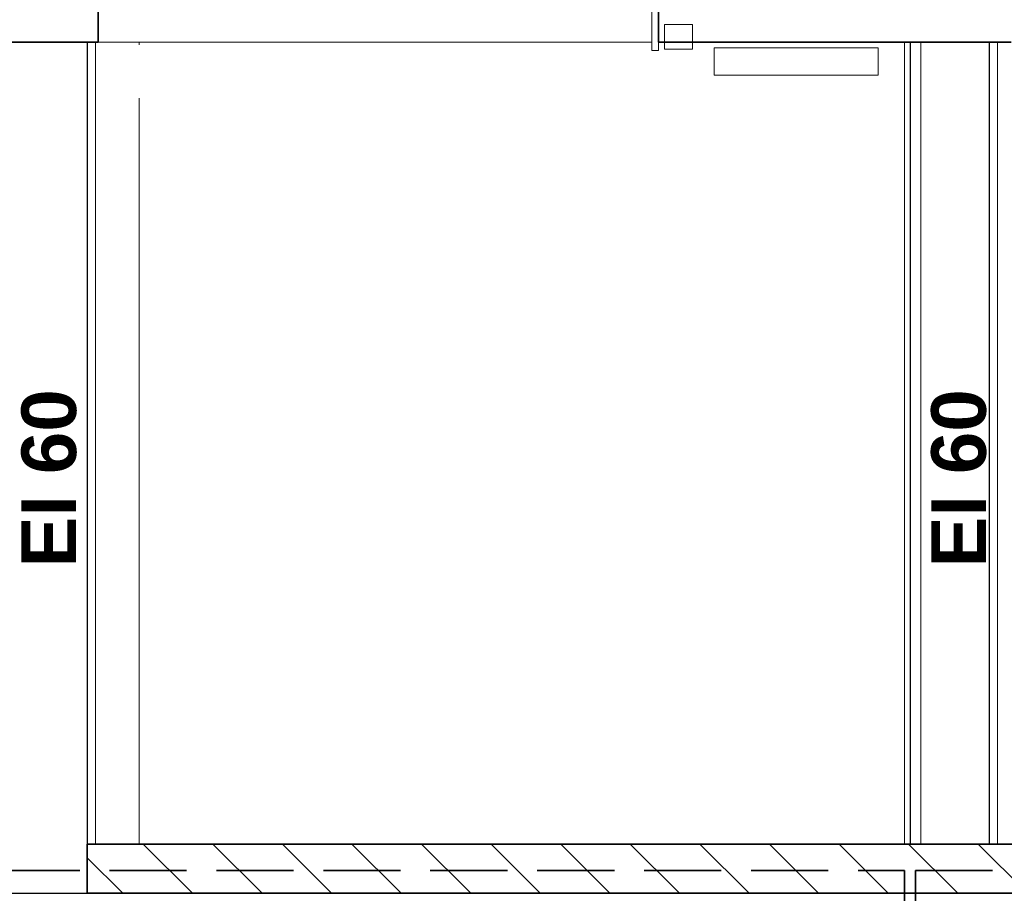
# Model space of a CAD drawing. Header units: millimetres. Extents: x -8078 to 241103, y -4319 to 602442.
# Tile 15 of 148: x 31113 to 34715, y 256598 to 259794. Entities that reach past the tile are written whole.
import ezdxf

# ---------------------------------------------------------------- set-up
doc = ezdxf.new("R2010")
doc.units = ezdxf.units.MM
doc.header["$MEASUREMENT"] = 0
doc.linetypes.add('Krawędzie ukryte', pattern=[3.912222, 2.822222, -1.09])
for name, color, linetype in [('#podkład', 252, 'Continuous'), ('2D - Rysunki i Obrazki', 7, 'Continuous'), ('Konstrukcja - Stropy', 7, 'Continuous'), ('Konstrukcja - Ściany działowe', 7, 'Continuous'), ('Konstrukcja - Ściany nośne wew..P', 7, 'Continuous'), ('Konstrukcja - Ściany zewnętrzne', 7, 'Continuous'), ('Opisy - Tekst', 7, 'Continuous')]:
    doc.layers.add(name, color=color, linetype=linetype)
doc.styles.add('STYL_AUTOMATYCZNY_12', font='txt')
pattern_1 = [(135, (-1702.6, 957497.23), (-127.27922, -127.27922), [])]

# ---------------------------------------------------------------- blocks, each defined once
blk = doc.blocks.new('qqe433333')
at = {"layer": 'Konstrukcja - Ściany działowe', "linetype": 'Continuous', "lineweight": 13}
h = blk.add_hatch(dxfattribs=at)
h.set_pattern_fill('Bloczki_ceramiczne_0008', color=252, angle=90, style=0, pattern_type=2)
h.set_pattern_definition(pattern_1)
h.paths.add_polyline_path([(-5042.6, 678235.5), (-8032.6, 678235.5), (-8032.6, 678055.5), (-5042.6, 678055.5)])
h = blk.add_hatch(dxfattribs=at)
h.set_pattern_fill('Bloczki_ceramiczne_0008', color=252, angle=90, style=0, pattern_type=2)
h.set_pattern_definition(pattern_1)
h.paths.add_polyline_path([(-5042.6, 678235.5), (-5042.6, 678055.5), (-3802.6, 678055.5), (-3802.6, 678235.5)])
at = {"layer": '2D - Rysunki i Obrazki', "color": 252, "linetype": 'Continuous', "lineweight": 13, "ltscale": 100, "flags": 128}
for points in [[(-5818.7, 681143.8), (-5920.6, 681143.8), (-5920.6, 681234.9), (-5818.7, 681234.9)], [(-5139, 681049.5), (-5739, 681049.5), (-5739, 681149.5), (-5139, 681149.5)]]:
    blk.add_lwpolyline(points, close=True, dxfattribs=at)
at = {"layer": 'Konstrukcja - Stropy', "color": 252, "linetype": 'Continuous', "lineweight": 25, "ltscale": 100}
for p, q in [((-8032.6, 681169.5), (-8032.6, 678235.5)), ((-5022.6, 681169.5), (-5022.6, 678235.5)), ((-4732.6, 681169.5), (-4732.6, 678235.5))]:
    blk.add_line(p, q, dxfattribs=at)
at = {"layer": 'Konstrukcja - Stropy', "color": 252, "linetype": 'Continuous', "lineweight": 13, "ltscale": 100}
for p, q in [((-8002.6, 681169.5), (-8002.6, 678235.5)), ((-5042.6, 681169.5), (-5042.6, 678235.5)), ((-4982.6, 681169.5), (-4982.6, 678235.5)), ((-4702.6, 681169.5), (-4702.6, 678235.5))]:
    blk.add_line(p, q, dxfattribs=at)
at = {"layer": 'Konstrukcja - Stropy', "color": 252, "linetype": 'Continuous', "lineweight": 25, "ltscale": 100, "flags": 128}
blk.add_lwpolyline([(-8322.6, 678055.5), (-8282.6, 678055.5), (-8032.6, 678055.5)], dxfattribs=at)
at = {"layer": 'Konstrukcja - Ściany działowe', "color": 252, "linetype": 'Continuous', "lineweight": 13, "ltscale": 100}
for p, q in [((-7842.6, 681160.2), (-7842.6, 681169.5)), ((-7842.6, 678235.5), (-7842.6, 680965.2))]:
    blk.add_line(p, q, dxfattribs=at)
at = {"layer": 'Konstrukcja - Ściany działowe', "color": 252, "linetype": 'Continuous', "lineweight": 35, "ltscale": 100}
for p, q in [((-8032.6, 678235.5), (-8032.6, 678055.5)), ((-8032.6, 678235.5), (-8002.6, 678235.5)), ((-8002.6, 678235.5), (-5042.6, 678235.5)), ((-4702.6, 678235.5), (-3802.6, 678235.5)), ((-8032.6, 678055.5), (-5042.6, 678055.5)), ((-5042.6, 678055.5), (-3802.6, 678055.5))]:
    blk.add_line(p, q, dxfattribs=at)
at = {"layer": 'Konstrukcja - Ściany działowe', "color": 252, "linetype": 'Continuous', "lineweight": 35, "ltscale": 100, "flags": 128}
blk.add_lwpolyline([(-5042.6, 678235.5), (-5022.6, 678235.5), (-4982.6, 678235.5), (-4732.6, 678235.5), (-4702.6, 678235.5)], dxfattribs=at)
at = {"layer": 'Konstrukcja - Ściany nośne wew..P', "color": 252, "linetype": 'Krawędzie ukryte', "lineweight": 35, "ltscale": 100}
for p, q in [((-8342.6, 678139.5), (-5042.6, 678139.5)), ((-5042.6, 678139.5), (-5042.6, 677839.5)), ((-5002.6, 678139.5), (-5002.6, 677839.5)), ((-5002.6, 678139.5), (-1702.6, 678139.5))]:
    blk.add_line(p, q, dxfattribs=at)
at = {"layer": 'Konstrukcja - Ściany zewnętrzne', "color": 252, "linetype": 'Continuous', "lineweight": 13, "ltscale": 100}
for p, q in [((-5967.6, 681369.5), (-5967.6, 681139.5)), ((-5942.6, 681169.5), (-5942.6, 681139.5)), ((-5967.6, 681139.5), (-5942.6, 681139.5))]:
    blk.add_line(p, q, dxfattribs=at)
at = {"layer": 'Konstrukcja - Ściany zewnętrzne', "color": 252, "linetype": 'Continuous', "lineweight": 35, "ltscale": 100}
for p, q in [((-8002.6, 681169.5), (-7992.6, 681169.5)), ((-5942.6, 681169.5), (-5042.6, 681169.5)), ((-4702.6, 681169.5), (-4652.6, 681169.5))]:
    blk.add_line(p, q, dxfattribs=at)
at = {"layer": 'Konstrukcja - Ściany zewnętrzne', "color": 252, "linetype": 'Continuous', "lineweight": 20, "ltscale": 100}
blk.add_line((-5967.6, 681169.5), (-7992.6, 681169.5), dxfattribs=at)
at = {"layer": 'Konstrukcja - Ściany zewnętrzne', "color": 252, "linetype": 'Continuous', "lineweight": 35, "ltscale": 100, "flags": 128}
for points in [[(-7992.6, 681469.5), (-7992.6, 681419.5), (-7992.6, 681369.5), (-7992.6, 681169.5)], [(-5942.6, 681469.5), (-5942.6, 681419.5), (-5942.6, 681369.5), (-5942.6, 681169.5)], [(-8342.6, 681169.5), (-8322.6, 681169.5), (-8282.6, 681169.5), (-8032.6, 681169.5), (-8002.6, 681169.5)], [(-5042.6, 681169.5), (-5022.6, 681169.5), (-4982.6, 681169.5), (-4732.6, 681169.5), (-4702.6, 681169.5)]]:
    blk.add_lwpolyline(points, dxfattribs=at)
at = {"layer": 'Opisy - Tekst', "color": 252, "linetype": 'Continuous', "lineweight": 13, "char_height": 200, "attachment_point": 1, "rotation": 90, "style": 'STYL_AUTOMATYCZNY_12'}
for insert in [(-8273.5, 679247.6), (-4945, 679247.6)]:
    blk.add_mtext('\\A1;{\\pql;\\fHelvetica|b1|i0|c238|p0;\\W1.000000;EI 60}', dxfattribs=dict(at, insert=insert))

msp = doc.modelspace()

# ---------------------------------------------------------------- block references
at = {"layer": '#podkład'}
msp.add_blockref('qqe433333', (39392.7, -421457.7), dxfattribs=at)

doc.saveas('drawing.dxf')
